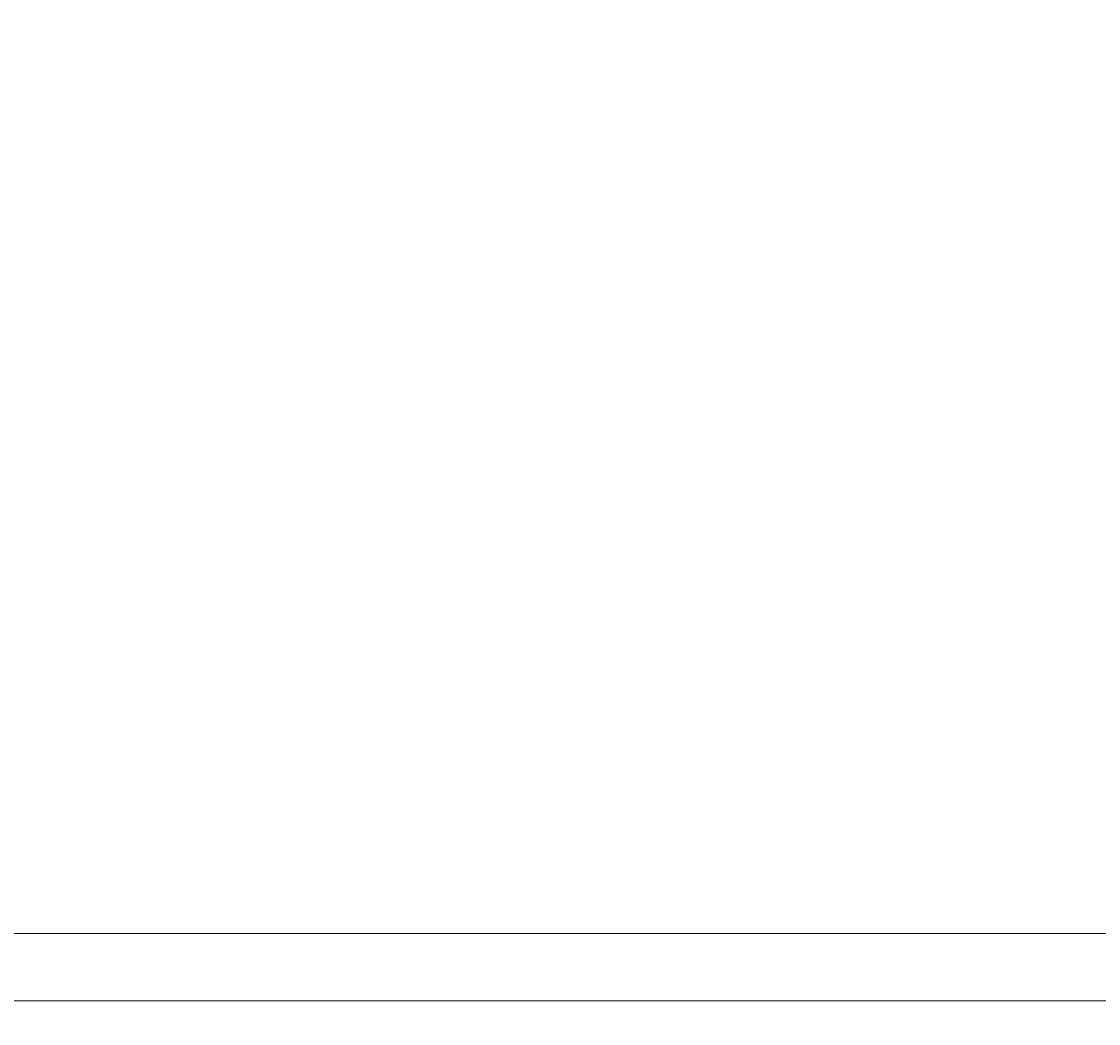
# Model space of a CAD drawing. Header units: millimetres. Extents: x 84 to 770, y 130 to 152.
# Tile 2 of 10: x 94.54 to 98.54, y 133.76 to 137.47. Entities that reach past the tile are written whole.
import ezdxf

# ---------------------------------------------------------------- set-up
doc = ezdxf.new("R2010")
doc.units = ezdxf.units.MM
doc.layers.add('_k_tabela', color=7, linetype='Continuous', lineweight=13)

msp = doc.modelspace()

# ---------------------------------------------------------------- linework, layer by layer
at = {"layer": '_k_tabela'}
for points in [[(84.44932874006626, 148.689810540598), (105.4493287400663, 148.689810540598), (105.4493287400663, 133.839810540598), (84.44932874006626, 133.8398105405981)], [(85.44932874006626, 148.439810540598), (105.1993287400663, 148.439810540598), (105.1993287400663, 134.089810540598), (85.44932874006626, 134.0898105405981)]]:
    msp.add_lwpolyline(points, close=True, dxfattribs=at)

doc.saveas('drawing.dxf')
